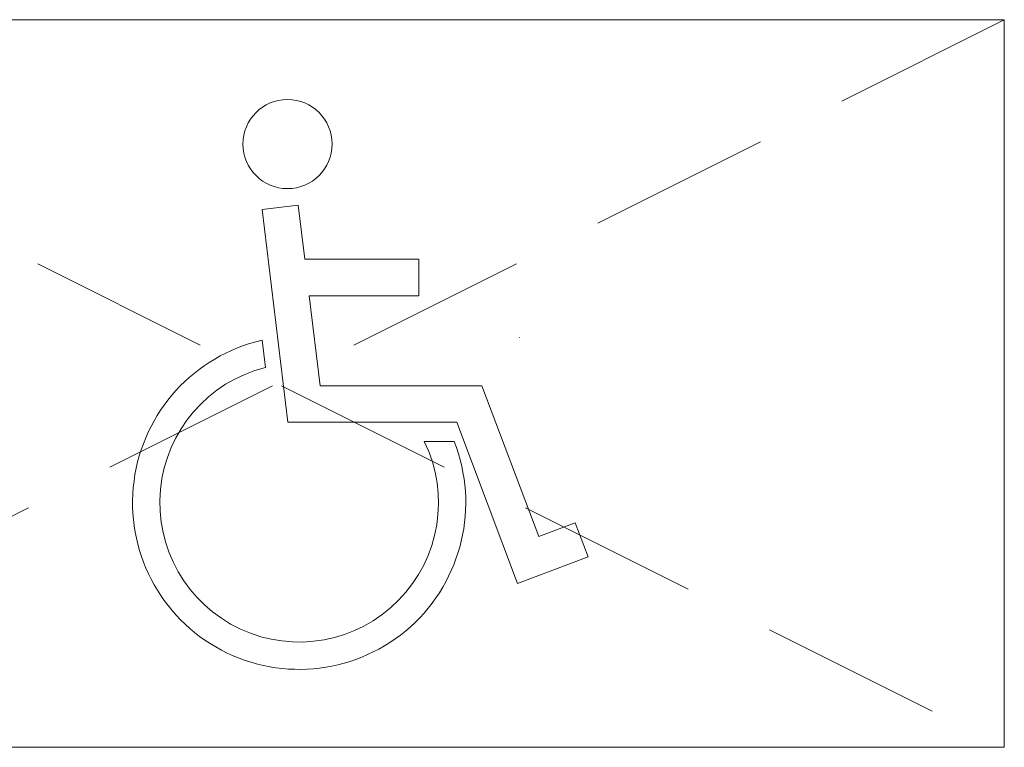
# Model space of a CAD drawing. Header units: inches. Extents: x 43593 to 117387, y -66787 to -26237.
# Tile 240 of 256: x 50044 to 50179, y -30285 to -30185. Entities that reach past the tile are written whole.
import ezdxf

# ---------------------------------------------------------------- set-up
doc = ezdxf.new("R2010")
doc.units = ezdxf.units.IN
doc.header["$MEASUREMENT"] = 0
doc.linetypes.add('HIDDEN', pattern=[0.375, 0.25, -0.125])
doc.layers.get('0').update_dxf_attribs({"lineweight": 0})
doc.layers.add('A--tabelka rysunku', color=7, linetype='Continuous', lineweight=0)
doc.layers.add('p--obrzeże bet.', color=252, linetype='Continuous', lineweight=0)

msp = doc.modelspace()

# ---------------------------------------------------------------- linework, layer by layer
for p, q in [((50077.343, -30210.677), (50082.307, -30210.077)), ((50077.343, -30210.677), (50080.881, -30239.932)), ((50082.307, -30210.077), (50083.21, -30217.542)), ((50098.871, -30217.542), (50083.21, -30217.542)), ((50098.871, -30222.542), (50098.871, -30217.542)), ((50083.815, -30222.542), (50098.871, -30222.542)), ((50083.815, -30222.542), (50085.313, -30234.932)), ((50077.337, -30228.662), (50077.79, -30232.409)), ((50085.313, -30234.932), (50107.562, -30234.932)), ((50107.562, -30234.932), (50115.379, -30255.645)), ((50080.881, -30239.932), (50104.105, -30239.932)), ((50104.105, -30239.932), (50112.467, -30262.089)), ((50099.645, -30242.581), (50103.74, -30242.581)), ((50115.379, -30255.645), (50120.392, -30253.753)), ((50112.467, -30262.089), (50122.157, -30258.431))]:
    msp.add_line(p, q)
for points in [[(50112.709, -30228.274), (50112.711, -30228.276)], [(50120.392, -30253.753), (50122.157, -30258.431)]]:
    msp.add_lwpolyline(points)
msp.add_circle((50080.832, -30201.699), 6.127)
for radius, start, end in [(22.905, 102.86112, 21.54431), (19.155, 104.03462, 26.04712)]:
    msp.add_arc((50082.435, -30250.992), radius, start, end)
at = {"layer": 'A--tabelka rysunku', "linetype": 'Continuous'}
msp.add_lwpolyline([(49979.396, -30284.61), (50179.396, -30284.61), (50179.396, -30184.61), (49979.396, -30184.61)], close=True, dxfattribs=at)
at = {"layer": 'p--obrzeże bet.', "linetype": 'HIDDEN', "ltscale": 100}
for p, q in [((49979.396, -30184.61), (50179.396, -30284.61)), ((50179.396, -30184.61), (49979.396, -30284.61))]:
    msp.add_line(p, q, dxfattribs=at)

doc.saveas('drawing.dxf')
